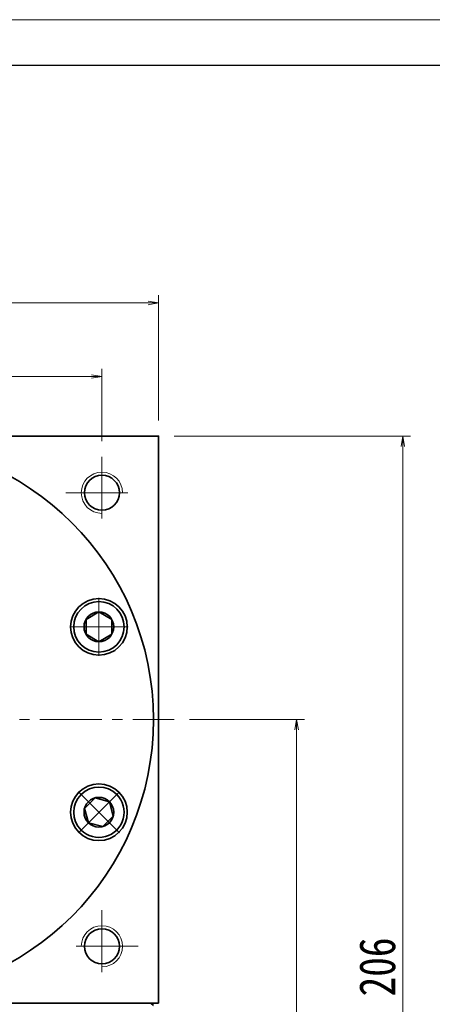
# Model space of a CAD drawing. Header units: millimetres. Extents: x -4 to 775, y 0 to 529.
# Tile 7 of 7: x 486 to 566, y 338 to 529. Entities that reach past the tile are written whole.
import ezdxf

# ---------------------------------------------------------------- set-up
doc = ezdxf.new("R2010")
doc.units = ezdxf.units.MM
doc.linetypes.add('点画线', pattern=[18, 12, -2, 2, -2])
for name, color, linetype, lineweight in [('中心线层', 1, '点画线', 18), ('图框_外框线', 7, 'Continuous', 18), ('尺寸线层', 3, 'Continuous', 18), ('粗实线层', 7, 'Continuous', 35)]:
    doc.layers.add(name, color=color, linetype=linetype, lineweight=lineweight)
doc.styles.add('宋体', font='txt', dxfattribs={"width": 0.8})
doc.dimstyles.new('A水平标注$0', dxfattribs={"dimtxt": 3.5, "dimasz": 2, "dimexe": 1.5, "dimexo": 3, "dimgap": 1.1, "dimtad": 1, "dimtoh": 1, "dimdec": 4, "dimdsep": 46, "dimtxsty": '宋体', "dimblk": 'OPEN', "dimcen": 3, "dimclrd": 3, "dimclre": 3, "dimclrt": 6, "dimadec": 0, "dimazin": 0, "dimtm": 1e-09, "dimtfac": 1, "dimtdec": 4, "dimtix": 1, "dimtmove": 0, "dimatfit": 3, "dimldrblk": 'OPEN', "dimfxl": 0, "dimlwd": 13, "dimlwe": 13, "dimarcsym": 0})

# ---------------------------------------------------------------- blocks, each defined once
blk = doc.blocks.new('_Open')
at = {"color": 0, "linetype": 'ByBlock', "lineweight": -2}
for p, q in [((-1, 0.167), (0, 0)), ((-1, -0.167), (0, 0)), ((0, 0), (-1, 0))]:
    blk.add_line(p, q, dxfattribs=at)
blk = doc.blocks.new('*D10')
at = {"layer": 'Defpoints', "color": 0}
for p in [(512.61, 473.66), (402.61, 447.83), (512.61, 447.83)]:
    blk.add_point(p, dxfattribs=at)
at = {"layer": '尺寸线层', "color": 3, "lineweight": 13}
for p, q in [((402.61, 450.83), (402.61, 475.16)), ((512.61, 450.83), (512.61, 475.16)), ((404.61, 473.66), (510.61, 473.66))]:
    blk.add_line(p, q, dxfattribs=at)
at = {"layer": '尺寸线层', "color": 3, "lineweight": 13, "xscale": 2, "yscale": 2, "zscale": 2, "rotation": 180}
blk.add_blockref('_Open', (402.61, 473.66), dxfattribs=at)
at = {"layer": '尺寸线层', "color": 3, "lineweight": 13, "xscale": 2, "yscale": 2, "zscale": 2}
blk.add_blockref('_Open', (512.61, 473.66), dxfattribs=at)
at = {"layer": '尺寸线层', "color": 6, "insert": (457.61, 478.58), "char_height": 7, "attachment_point": 5, "style": '宋体'}
blk.add_mtext('110', dxfattribs=at)
blk = doc.blocks.new('*D15')
at = {"layer": 'Defpoints', "color": 0}
for p in [(501.61, 459.4), (457.61, 450.82), (501.61, 443.83)]:
    blk.add_point(p, dxfattribs=at)
at = {"layer": '尺寸线层', "color": 3, "lineweight": 13}
for p, q in [((457.61, 453.82), (457.61, 460.9)), ((501.61, 446.83), (501.61, 460.9)), ((459.61, 459.4), (499.61, 459.4))]:
    blk.add_line(p, q, dxfattribs=at)
at = {"layer": '尺寸线层', "color": 3, "lineweight": 13, "xscale": 2, "yscale": 2, "zscale": 2, "rotation": 180}
blk.add_blockref('_Open', (457.61, 459.4), dxfattribs=at)
at = {"layer": '尺寸线层', "color": 3, "lineweight": 13, "xscale": 2, "yscale": 2, "zscale": 2}
blk.add_blockref('_Open', (501.61, 459.4), dxfattribs=at)
at = {"layer": '尺寸线层', "color": 6, "insert": (479.61, 464.29), "char_height": 7, "attachment_point": 5, "style": '宋体'}
blk.add_mtext('44', dxfattribs=at)
blk = doc.blocks.new('*D16')
at = {"layer": 'Defpoints', "color": 0}
for p in [(515.61, 392.83), (522.61, 241.83), (539.35, 241.83)]:
    blk.add_point(p, dxfattribs=at)
at = {"layer": '尺寸线层', "color": 3, "lineweight": 13}
for p, q in [((518.61, 392.83), (540.85, 392.83)), ((539.35, 390.83), (539.35, 243.83)), ((525.61, 241.83), (540.85, 241.83))]:
    blk.add_line(p, q, dxfattribs=at)
at = {"layer": '尺寸线层', "color": 3, "lineweight": 13, "xscale": 2, "yscale": 2, "zscale": 2}
for p, rotation in [((539.35, 392.83), 90), ((539.35, 241.83), 270)]:
    blk.add_blockref('_Open', p, dxfattribs=dict(at, rotation=rotation))
at = {"layer": '尺寸线层', "color": 6, "insert": (534.44, 317.33), "char_height": 7, "attachment_point": 5, "rotation": 90, "style": '宋体'}
blk.add_mtext('151', dxfattribs=at)
blk = doc.blocks.new('*D17')
at = {"layer": 'Defpoints', "color": 0}
for p in [(512.61, 447.83), (522.61, 241.83), (559.94, 241.83)]:
    blk.add_point(p, dxfattribs=at)
at = {"layer": '尺寸线层', "color": 3, "lineweight": 13}
for p, q in [((515.61, 447.83), (561.44, 447.83)), ((559.94, 445.83), (559.94, 243.83)), ((525.61, 241.83), (561.44, 241.83))]:
    blk.add_line(p, q, dxfattribs=at)
at = {"layer": '尺寸线层', "color": 3, "lineweight": 13, "xscale": 2, "yscale": 2, "zscale": 2}
for p, rotation in [((559.94, 447.83), 90), ((559.94, 241.83), 270)]:
    blk.add_blockref('_Open', p, dxfattribs=dict(at, rotation=rotation))
at = {"layer": '尺寸线层', "color": 6, "insert": (555.01, 344.83), "char_height": 7, "attachment_point": 5, "rotation": 90, "style": '宋体'}
blk.add_mtext('206', dxfattribs=at)
blk = doc.blocks.new('*X5')
at = {"layer": '中心线层', "linetype": '点画线', "lineweight": 18}
for p, q in [((0, -5.64), (0, 5.64)), ((-5.64, 0), (5.64, 0))]:
    blk.add_line(p, q, dxfattribs=at)
at = {"layer": '粗实线层'}
for p, q in [((-2.89, 0), (-1.44, 2.5)), ((-1.44, 2.5), (1.44, 2.5)), ((2.89, 0), (1.44, 2.5)), ((2.89, 0), (1.44, 2.5)), ((-2.89, 0), (-1.44, -2.5)), ((2.89, 0), (1.44, -2.5)), ((-1.44, -2.5), (1.44, -2.5))]:
    blk.add_line(p, q, dxfattribs=at)
blk.add_circle((0, 0), 2.89, dxfattribs=at)
for start, end in [(0, 180), (180, 360)]:
    blk.add_arc((0, 0), 4.89, start, end, dxfattribs=at)

msp = doc.modelspace()

# ---------------------------------------------------------------- linework, layer by layer
at = {"layer": '中心线层'}
for p, q in [((501.6116, 443.82973), (501.6116, 429.82973)), ((494.6116, 436.82973), (508.6116, 436.82973)), ((399.6116, 392.82973), (515.6116, 392.82973)), ((501.6116, 355.82973), (501.6116, 341.82973)), ((508.6116, 348.82973), (494.6116, 348.82973))]:
    msp.add_line(p, q, dxfattribs=at)
at = {"layer": '粗实线层'}
msp.add_line((511.1116, 337.82973), (511.6116, 337.32973), dxfattribs=at)
for points in [[(402.6116, 447.22973), (402.6116, 447.82973), (512.6116, 447.82973), (512.6116, 447.22973)], [(512.6116, 337.82973), (512.6116, 447.82973)], [(512.6116, 337.82973), (402.6116, 337.82973)]]:
    msp.add_lwpolyline(points, dxfattribs=at)
for centre, radius in [((457.6116, 392.82973), 54), ((501.6116, 436.82973), 3.4), ((501.03393, 410.81586), 5.5), ((501.03393, 374.84361), 5.5), ((501.6116, 348.82973), 3.4)]:
    msp.add_circle(centre, radius, dxfattribs=at)
at = {"layer": '粗实线层', "lineweight": 18}
for centre, start, end in [((501.6116, 436.82973), 0, 270), ((501.6116, 348.82973), 270, 180)]:
    msp.add_arc(centre, 4, start, end, dxfattribs=at)

# ---------------------------------------------------------------- dimensions: what is measured, and where the dimension line sits
at = {"layer": '尺寸线层'}
for base, p1, p2, picture, middle in [((512.6116, 473.65978), (402.6116, 447.82973), (512.6116, 447.82973), '*D10', (457.6116, 478.58157)), ((501.6116, 459.40378), (457.6116, 450.82493), (501.6116, 443.82973), '*D15', (479.6116, 464.28646))]:
    dim = msp.add_linear_dim(base=base, p1=p1, p2=p2, dimstyle='A水平标注$0', override={"dimtxt": 7, "dimgap": 1.5, "dimblk": 'Open', "dimtfill": 1, "dimtfillclr": 256}, dxfattribs=at)
    dim.commit()
    dim.dimension.update_dxf_attribs({"geometry": picture, "text_midpoint": middle})
for base, p1, picture, middle in [((559.9362, 241.82973), (512.6116, 447.82973), '*D17', (555.01441, 344.82973)), ((539.3454, 241.82973), (515.6116, 392.82973), '*D16', (534.44316, 317.32973))]:
    dim = msp.add_linear_dim(base=base, p1=p1, p2=(522.6116, 241.82973), angle=270, dimstyle='A水平标注$0', override={"dimtxt": 7, "dimgap": 1.5}, dxfattribs=at)
    dim.commit()
    dim.dimension.update_dxf_attribs({"geometry": picture, "text_midpoint": middle})

# ---------------------------------------------------------------- next in the draw order: wipeouts: each hides what was drawn before it
for points in [[(501.03393, 405.92586), (501.06141, 405.92593), (501.08889, 405.92616), (501.11636, 405.92655), (501.14383, 405.92709), (501.1713, 405.92778), (501.19876, 405.92863), (501.22622, 405.92964), (501.25367, 405.93079), (501.28112, 405.93211), (501.30855, 405.93357), (501.33598, 405.93519), (501.3634, 405.93697), (501.39081, 405.9389), (501.41821, 405.94098), (501.44559, 405.94321), (501.47297, 405.9456), (501.50033, 405.94815), (501.52767, 405.95084), (501.555, 405.9537), (501.58231, 405.9567), (501.6096, 405.95986), (501.63688, 405.96317), (501.66414, 405.96663), (501.69138, 405.97025), (501.71859, 405.97402), (501.74579, 405.97795), (501.77296, 405.98202), (501.80011, 405.98625), (501.82723, 405.99063), (501.85433, 405.99517), (501.85433, 405.99517), (502.07868, 406.03876), (502.30074, 406.0928), (502.52004, 406.15714), (502.73609, 406.23167), (502.94842, 406.31621), (503.15657, 406.41057), (503.36009, 406.51456), (503.55852, 406.62795), (503.75144, 406.75048), (503.93842, 406.88189), (504.11906, 407.0219), (504.29296, 407.17019), (504.45974, 407.32645), (504.61903, 407.49032), (504.7705, 407.66147), (504.9138, 407.8395), (505.04863, 408.02403), (505.17469, 408.21466), (505.29171, 408.41098), (505.39942, 408.61254), (505.4976, 408.81892), (505.58603, 409.02966), (505.66452, 409.24431), (505.73289, 409.46238), (505.791, 409.68341), (505.83872, 409.90692), (505.87594, 410.13241), (505.90258, 410.35939), (505.91859, 410.58738), (505.92393, 410.81586), (505.92393, 410.81586), (505.91859, 411.04434), (505.90258, 411.27232), (505.87594, 411.4993), (505.83872, 411.72479), (505.791, 411.9483), (505.73289, 412.16933), (505.66452, 412.3874), (505.58603, 412.60205), (505.4976, 412.81279), (505.39942, 413.01917), (505.29171, 413.22073), (505.17469, 413.41705), (505.04863, 413.60768), (504.9138, 413.79221), (504.7705, 413.97024), (504.61903, 414.14139), (504.45974, 414.30526), (504.29296, 414.46152), (504.11906, 414.60981), (503.93842, 414.74982), (503.75144, 414.88123), (503.55852, 415.00376), (503.36009, 415.11715), (503.15657, 415.22114), (502.94842, 415.3155), (502.73609, 415.40004), (502.52004, 415.47457), (502.30074, 415.53892), (502.07868, 415.59295), (501.85433, 415.63654), (501.85433, 415.63654), (501.82723, 415.64108), (501.80011, 415.64546), (501.77296, 415.64969), (501.74579, 415.65376), (501.71859, 415.65769), (501.69138, 415.66146), (501.66414, 415.66508), (501.63688, 415.66854), (501.6096, 415.67185), (501.58231, 415.67501), (501.555, 415.67801), (501.52767, 415.68087), (501.50033, 415.68356), (501.47297, 415.68611), (501.44559, 415.6885), (501.41821, 415.69073), (501.39081, 415.69281), (501.3634, 415.69474), (501.33598, 415.69652), (501.30855, 415.69814), (501.28112, 415.6996), (501.25367, 415.70092), (501.22622, 415.70207), (501.19876, 415.70308), (501.1713, 415.70393), (501.14383, 415.70462), (501.11636, 415.70516), (501.08889, 415.70555), (501.06141, 415.70578), (501.03393, 415.70586), (501.03393, 415.70586), (500.77801, 415.69915), (500.52279, 415.67907), (500.26897, 415.64565), (500.01725, 415.599), (499.76831, 415.53923), (499.52284, 415.46652), (499.28151, 415.38106), (499.04499, 415.28309), (498.81392, 415.17288), (498.58893, 415.05072), (498.37065, 414.91695), (498.15966, 414.77195), (497.95656, 414.6161), (497.76188, 414.44983), (497.57618, 414.27361), (497.39996, 414.0879), (497.23369, 413.89323), (497.07784, 413.69012), (496.93283, 413.47914), (496.79907, 413.26086), (496.67691, 413.03587), (496.5667, 412.8048), (496.46873, 412.56827), (496.38327, 412.32695), (496.31056, 412.08148), (496.25079, 411.83254), (496.20414, 411.58082), (496.17072, 411.327), (496.15064, 411.07178), (496.14393, 410.81586), (496.14393, 410.81586), (496.15064, 410.55993), (496.17072, 410.30471), (496.20414, 410.05089), (496.25079, 409.79917), (496.31056, 409.55023), (496.38327, 409.30476), (496.46873, 409.06344), (496.5667, 408.82691), (496.67691, 408.59584), (496.79907, 408.37086), (496.93283, 408.15257), (497.07784, 407.94159), (497.23369, 407.73848), (497.39996, 407.54381), (497.57618, 407.3581), (497.76188, 407.18188), (497.95656, 407.01561), (498.15966, 406.85976), (498.37065, 406.71476), (498.58893, 406.58099), (498.81392, 406.45883), (499.04499, 406.34862), (499.28151, 406.25065), (499.52284, 406.16519), (499.76831, 406.09248), (500.01725, 406.03271), (500.26897, 405.98606), (500.52279, 405.95264), (500.77801, 405.93256)], [(497.57618, 371.38586), (497.59566, 371.36649), (497.61526, 371.34722), (497.63496, 371.32807), (497.65476, 371.30902), (497.67468, 371.29009), (497.6947, 371.27127), (497.71482, 371.25257), (497.73505, 371.23397), (497.75539, 371.2155), (497.77583, 371.19713), (497.79637, 371.17888), (497.81701, 371.16075), (497.83775, 371.14273), (497.8586, 371.12483), (497.87954, 371.10705), (497.90059, 371.08938), (497.92173, 371.07183), (497.94298, 371.05441), (497.96432, 371.0371), (497.98575, 371.01991), (498.00729, 371.00284), (498.02891, 370.9859), (498.05064, 370.96907), (498.07246, 370.95237), (498.09437, 370.93579), (498.11637, 370.91934), (498.13847, 370.90301), (498.16066, 370.8868), (498.18293, 370.87072), (498.2053, 370.85476), (498.2053, 370.85476), (498.39477, 370.72695), (498.58999, 370.60814), (498.79056, 370.49857), (498.99603, 370.3985), (499.20595, 370.30813), (499.41986, 370.22768), (499.6373, 370.1573), (499.85779, 370.09716), (500.08084, 370.04739), (500.30598, 370.0081), (500.53271, 369.97937), (500.76054, 369.96126), (500.98896, 369.95382), (501.21748, 369.95706), (501.44559, 369.97097), (501.67281, 369.99553), (501.89864, 370.03067), (502.12257, 370.07633), (502.34413, 370.1324), (502.56283, 370.19877), (502.77818, 370.27528), (502.98973, 370.36176), (503.197, 370.45804), (503.39955, 370.5639), (503.59693, 370.6791), (503.78871, 370.8034), (503.97448, 370.93653), (504.15382, 371.07819), (504.32635, 371.22808), (504.49169, 371.38586), (504.49169, 371.38586), (504.64947, 371.5512), (504.79935, 371.72372), (504.94102, 371.90307), (505.07414, 372.08883), (505.19844, 372.28062), (505.31365, 372.478), (505.41951, 372.68055), (505.51578, 372.88782), (505.60227, 373.09937), (505.67878, 373.31472), (505.74514, 373.53342), (505.80121, 373.75497), (505.84687, 373.97891), (505.88202, 374.20473), (505.90657, 374.43195), (505.92049, 374.66007), (505.92373, 374.88859), (505.91628, 375.11701), (505.89818, 375.34483), (505.86945, 375.57156), (505.83015, 375.7967), (505.78038, 376.01976), (505.72024, 376.24025), (505.64987, 376.45769), (505.56941, 376.6716), (505.47905, 376.88152), (505.37897, 377.08698), (505.26941, 377.28755), (505.15059, 377.48278), (505.02279, 377.67224), (505.02279, 377.67224), (505.00683, 377.69461), (504.99075, 377.71689), (504.97454, 377.73908), (504.95821, 377.76117), (504.94175, 377.78318), (504.92517, 377.80509), (504.90847, 377.82691), (504.89165, 377.84863), (504.8747, 377.87026), (504.85764, 377.89179), (504.84045, 377.91323), (504.82314, 377.93457), (504.80571, 377.95581), (504.78817, 377.97696), (504.7705, 377.998), (504.75272, 378.01895), (504.73482, 378.03979), (504.7168, 378.06054), (504.69866, 378.08118), (504.68042, 378.10172), (504.66205, 378.12216), (504.64357, 378.14249), (504.62498, 378.16272), (504.60627, 378.18285), (504.58745, 378.20287), (504.56852, 378.22278), (504.54948, 378.24259), (504.53032, 378.26229), (504.51106, 378.28188), (504.49169, 378.30136), (504.49169, 378.30136), (504.30598, 378.47759), (504.11131, 378.64386), (503.9082, 378.79971), (503.69722, 378.94471), (503.47893, 379.07848), (503.25395, 379.20063), (503.02288, 379.31085), (502.78635, 379.40882), (502.54503, 379.49428), (502.29956, 379.56699), (502.05062, 379.62675), (501.7989, 379.67341), (501.54508, 379.70682), (501.28986, 379.72691), (501.03393, 379.73361), (500.77801, 379.72691), (500.52279, 379.70682), (500.26897, 379.67341), (500.01725, 379.62675), (499.76831, 379.56699), (499.52284, 379.49428), (499.28151, 379.40882), (499.04499, 379.31085), (498.81392, 379.20063), (498.58893, 379.07848), (498.37065, 378.94471), (498.15966, 378.79971), (497.95656, 378.64386), (497.76188, 378.47759), (497.57618, 378.30136), (497.57618, 378.30136), (497.39996, 378.11566), (497.23369, 377.92099), (497.07784, 377.71788), (496.93283, 377.5069), (496.79907, 377.28861), (496.67691, 377.06363), (496.5667, 376.83255), (496.46873, 376.59603), (496.38327, 376.35471), (496.31056, 376.10924), (496.25079, 375.8603), (496.20414, 375.60858), (496.17072, 375.35476), (496.15064, 375.09954), (496.14393, 374.84361), (496.15064, 374.58769), (496.17072, 374.33247), (496.20414, 374.07865), (496.25079, 373.82692), (496.31056, 373.57799), (496.38327, 373.33252), (496.46873, 373.09119), (496.5667, 372.85467), (496.67691, 372.6236), (496.79907, 372.39861), (496.93283, 372.18033), (497.07784, 371.96934), (497.23369, 371.76624), (497.39996, 371.57156)]]:
    msp.add_wipeout(points).dxf.layer = '粗实线层'

# ---------------------------------------------------------------- next in the draw order: linework, layer by layer
at = {"layer": '图框_外框线', "color": 3}
msp.add_lwpolyline([(0, 0), (747.54235, 0), (747.54235, 528.61923), (0, 528.61923)], close=True, dxfattribs=at)
at = {"layer": '图框_外框线', "color": 3, "lineweight": 25}
msp.add_lwpolyline([(44.49657, 8.89931), (738.64303, 8.89931), (738.64303, 519.71992), (44.49657, 519.71992)], close=True, dxfattribs=at)

# ---------------------------------------------------------------- next in the draw order: block references
at = {"layer": '粗实线层'}
for p, rotation in [((501.03393, 410.81586), 270), ((501.03393, 374.84361), 225)]:
    msp.add_blockref('*X5', p, dxfattribs=dict(at, rotation=rotation))

doc.saveas('drawing.dxf')
